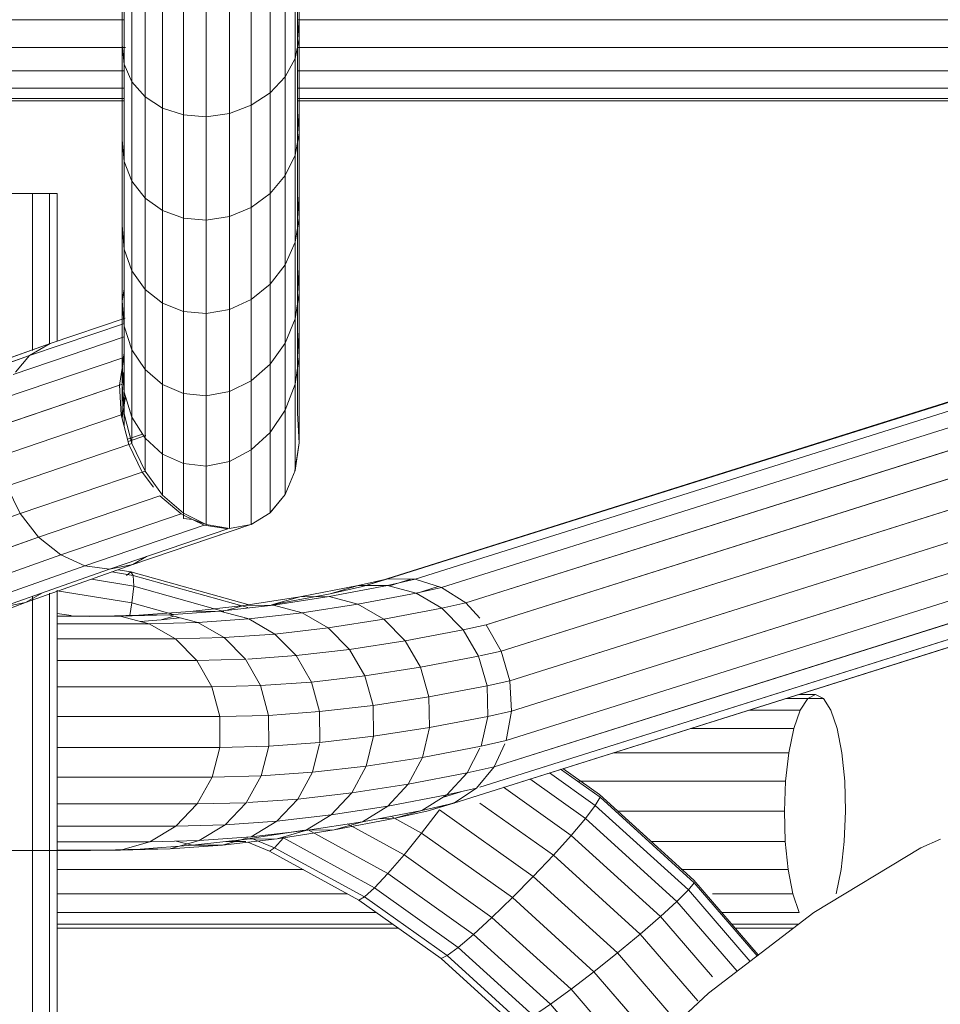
# Model space of a CAD drawing. Header units: millimetres. Extents: x -5903 to 5148, y -923 to 11622.
# Tile 19 of 37: x 3472 to 3569, y 7263 to 7366. Entities that reach past the tile are written whole.
import ezdxf

# ---------------------------------------------------------------- set-up
doc = ezdxf.new("R2010")
doc.units = ezdxf.units.MM
doc.layers.add('G-XREF-____-OTLN', color=7, linetype='Continuous', lineweight=9, true_color=0x007f7f)
doc.layers.add('I-FURN-____-OTLN', color=7, linetype='Continuous', lineweight=9)

# ---------------------------------------------------------------- blocks, each defined once
blk = doc.blocks.new('Gym_Bicycle - BYCYCLE_dwg-951122-Level 1')
at = {"layer": 'G-XREF-____-OTLN'}
for p, q in [((585.43, 94.27), (585.43, 160.6)), ((585.43, 94.27), (585.43, 160.6)), ((586.22, 94.58), (586.22, 160.67)), ((586.22, 94.58), (586.22, 160.67)), ((588.03, 94.93), (588.03, 160.82)), ((588.03, 94.93), (588.03, 160.82)), ((517.1, 136.58), (527.95, 146.71)), ((527.95, 146.71), (517.1, 136.58)), ((526.84, 145.68), (533.68, 137.75)), ((524.89, 143.86), (531.52, 136.17)), ((524.89, 143.86), (531.52, 136.17)), ((529.12, 134.33), (522.68, 141.8)), ((526.64, 132.35), (520.37, 139.64)), ((526.64, 132.35), (520.37, 139.64)), ((536.73, 139.72), (544.52, 132.64)), ((537.4, 139.98), (545.15, 132.94)), ((533.68, 137.75), (535.46, 138.96)), ((535.46, 138.96), (543.35, 131.78)), ((531.52, 136.17), (533.68, 137.75)), ((533.68, 137.75), (541.75, 130.41)), ((506.04, 128.11), (517.1, 136.58)), ((517.1, 136.58), (506.04, 128.11)), ((524.26, 130.38), (518.23, 137.38)), ((529.12, 134.33), (531.52, 136.17)), ((531.52, 136.17), (539.81, 128.63)), ((531.52, 136.17), (539.81, 128.63)), ((522.14, 128.54), (516.69, 134.85)), ((516.69, 134.85), (522.14, 128.54)), ((520.41, 126.96), (514.1, 134.28)), ((526.64, 132.35), (529.12, 134.33)), ((526.64, 132.35), (529.12, 134.33)), ((529.12, 134.33), (537.67, 126.55)), ((529.12, 134.33), (537.67, 126.55)), ((511.87, 132.57), (518.63, 124.72)), ((518.63, 124.72), (511.87, 132.57)), ((518.6, 124.98), (511.98, 132.66)), ((519.2, 125.74), (512.74, 133.24)), ((512.74, 133.24), (519.2, 125.74)), ((526.64, 132.35), (524.26, 130.38)), ((526.64, 132.35), (535.48, 124.32)), ((543.35, 131.78), (544.52, 132.64)), ((545.15, 132.94), (544.52, 132.64)), ((553.18, 126.47), (544.52, 132.64)), ((553.78, 126.8), (545.15, 132.94)), ((541.75, 130.41), (543.35, 131.78)), ((552.14, 125.53), (543.35, 131.78)), ((524.26, 130.38), (522.14, 128.54)), ((522.14, 128.54), (524.26, 130.38)), ((533.37, 122.1), (524.26, 130.38)), ((524.26, 130.38), (533.37, 122.1)), ((539.81, 128.63), (541.75, 130.41)), ((539.81, 128.63), (541.75, 130.41)), ((550.73, 124.02), (541.75, 130.41)), ((514.66, 129.33), (507.63, 129.33)), ((507.63, 129.33), (514.66, 129.33)), ((508.18, 129.75), (514.3, 129.75)), ((508.18, 129.75), (514.3, 129.75)), ((549.64, 129.75), (585.43, 129.75)), ((549.64, 129.75), (585.43, 129.75)), ((585.43, 129.33), (550.23, 129.33)), ((550.23, 129.33), (585.43, 129.33)), ((520.41, 126.96), (522.14, 128.54)), ((531.51, 120.02), (522.14, 128.54)), ((531.51, 120.02), (522.14, 128.54)), ((539.81, 128.63), (537.67, 126.55)), ((549.04, 122.06), (539.81, 128.63)), ((494.82, 121.32), (506.04, 128.11)), ((506.04, 128.11), (494.82, 121.32)), ((507.59, 128.1), (515.72, 128.1)), ((507.59, 128.1), (508.25, 126.15)), ((515.72, 128.1), (507.59, 128.1)), ((507.59, 128.1), (508.25, 126.15)), ((551.95, 128.1), (585.43, 128.1)), ((585.43, 128.1), (551.95, 128.1)), ((503.71, 126.15), (503.19, 123.61)), ((503.71, 126.15), (503.19, 123.61)), ((508.74, 123.61), (508.25, 126.15)), ((516.69, 126.15), (508.25, 126.15)), ((519.2, 125.74), (520.41, 126.96)), ((530, 118.24), (520.41, 126.96)), ((535.48, 124.32), (537.67, 126.55)), ((547.19, 119.78), (537.67, 126.55)), ((552.14, 125.53), (553.18, 126.47)), ((553.18, 126.47), (553.78, 126.8)), ((562.61, 121.31), (553.18, 126.47)), ((563.16, 121.66), (553.78, 126.8)), ((585.43, 126.15), (554.96, 126.15)), ((554.96, 126.15), (585.43, 126.15)), ((519.2, 125.74), (518.6, 124.98)), ((519.2, 125.74), (528.97, 116.87)), ((550.73, 124.02), (552.14, 125.53)), ((561.7, 120.29), (552.14, 125.53)), ((528.47, 116.01), (518.6, 124.98)), ((518.63, 124.72), (528.54, 115.71)), ((528.54, 115.71), (518.63, 124.72)), ((533.37, 122.1), (535.48, 124.32)), ((535.48, 124.32), (545.31, 117.33)), ((549.04, 122.06), (550.73, 124.02)), ((559.15, 119.41), (550.73, 124.02)), ((502.85, 120.66), (503.19, 123.61)), ((502.85, 120.66), (503.19, 123.61)), ((519.97, 123.61), (508.74, 123.61)), ((509.04, 120.66), (508.74, 123.61)), ((509.04, 120.66), (508.74, 123.61)), ((508.74, 123.61), (519.97, 123.61)), ((585.43, 123.61), (559.59, 123.61)), ((559.59, 123.61), (585.43, 123.61)), ((533.37, 122.1), (531.51, 120.02)), ((533.37, 122.1), (541.07, 116.62)), ((549.04, 122.06), (547.19, 119.78)), ((554.96, 118.82), (549.04, 122.06)), ((492.77, 120.4), (494.82, 121.32)), ((492.77, 120.4), (494.82, 121.32)), ((562.61, 121.31), (561.7, 120.29)), ((562.36, 120.37), (568.09, 121.03)), ((563.16, 121.66), (562.61, 121.31)), ((565.02, 120.33), (562.61, 121.31)), ((565.44, 120.73), (563.16, 121.66)), ((568.09, 121.03), (565.44, 120.26)), ((565.48, 120.4), (571.23, 121.06)), ((573.57, 121.42), (568.09, 121.03)), ((571.23, 121.06), (568.09, 121.03)), ((570.53, 120.55), (573.57, 121.42)), ((576.72, 121.46), (571.23, 121.06)), ((571.23, 121.06), (572.93, 120.61)), ((573.57, 121.42), (578.77, 121.56)), ((576.72, 121.46), (573.57, 121.42)), ((575.71, 120.68), (578.77, 121.56)), ((576.72, 121.46), (581.93, 121.59)), ((581.93, 121.59), (578.77, 121.56)), ((578.77, 121.56), (585.43, 121.56)), ((581.93, 121.59), (608.87, 121.59)), ((502.85, 120.66), (502.72, 117.48)), ((502.72, 117.48), (502.85, 120.66)), ((509.04, 120.66), (523.1, 120.66)), ((509.04, 120.66), (509.13, 117.48)), ((530, 118.24), (531.51, 120.02)), ((530, 118.24), (531.51, 120.02)), ((531.51, 120.02), (538.61, 114.97)), ((531.51, 120.02), (538.61, 114.97)), ((562.36, 120.37), (556.37, 119.44)), ((562.36, 120.37), (559.36, 119.5)), ((559.36, 119.5), (565.07, 120.16)), ((559.47, 119.47), (565.44, 120.39)), ((565.44, 120.39), (559.47, 119.47)), ((565.44, 120.4), (562.36, 120.37)), ((565.07, 120.16), (562.37, 118.51)), ((570.53, 120.55), (565.07, 120.16)), ((565.62, 120.66), (567.71, 120.66)), ((565.62, 120.66), (567.71, 120.66)), ((567.81, 118.9), (570.53, 120.55)), ((575.71, 120.68), (570.53, 120.55)), ((572.98, 119.04), (575.71, 120.68)), ((575.71, 120.68), (585.43, 120.68)), ((547.19, 119.78), (545.31, 117.33)), ((550.42, 118.01), (547.19, 119.78)), ((556.37, 119.44), (550.12, 118.25)), ((553.39, 118.58), (559.36, 119.5)), ((553.39, 118.58), (556.37, 119.44)), ((559.36, 119.47), (556.37, 119.44)), ((559.36, 119.5), (556.68, 117.86)), ((567.81, 118.9), (562.37, 118.51)), ((562.37, 118.51), (567.81, 118.9)), ((565.59, 116.59), (567.81, 118.9)), ((567.81, 118.9), (565.59, 116.59)), ((572.98, 119.04), (567.81, 118.9)), ((572.98, 119.04), (567.81, 118.9)), ((570.74, 116.72), (572.98, 119.04)), ((572.98, 119.04), (585.43, 119.04)), ((585.43, 119.04), (572.98, 119.04)), ((530, 118.24), (528.97, 116.87)), ((530, 118.24), (528.97, 116.87)), ((530, 118.24), (535.84, 114.08)), ((530, 118.24), (535.84, 114.08)), ((550.12, 118.25), (546.51, 117.44)), ((553.39, 118.58), (547.17, 117.39)), ((547.17, 117.39), (550.12, 118.25)), ((551.76, 118.27), (550.12, 118.25)), ((553.39, 118.58), (550.74, 116.94)), ((550.74, 116.94), (556.68, 117.86)), ((556.68, 117.86), (554.51, 115.55)), ((556.68, 117.86), (562.37, 118.51)), ((556.68, 117.86), (562.37, 118.51)), ((560.18, 116.2), (562.37, 118.51)), ((502.72, 117.48), (502.81, 114.31)), ((509.01, 114.31), (509.13, 117.48)), ((509.13, 117.48), (509.01, 114.31)), ((509.13, 117.48), (526.59, 117.48)), ((526.59, 117.48), (509.13, 117.48)), ((528.97, 116.87), (528.47, 116.01)), ((528.97, 116.87), (533.79, 113.44)), ((546.51, 117.44), (543.82, 116.64)), ((543.82, 116.6), (546.51, 117.44)), ((547.17, 117.39), (543.82, 116.64)), ((544.54, 115.76), (547.17, 117.39)), ((544.54, 115.76), (550.74, 116.94)), ((550.74, 116.94), (548.59, 114.64)), ((543.82, 116.64), (422.3, 78.32)), ((528.47, 116.01), (532.61, 113.06)), ((532.61, 113.06), (528.47, 116.01)), ((541.45, 115.07), (543.82, 116.64)), ((544.54, 115.76), (541.45, 115.07)), ((544.54, 115.76), (541.45, 115.07)), ((544.54, 115.76), (542.42, 113.46)), ((542.97, 115.41), (545.01, 116.05)), ((542.97, 115.41), (545.01, 116.05)), ((554.51, 115.55), (560.18, 116.2)), ((560.18, 116.2), (558.64, 113.39)), ((560.18, 116.2), (558.64, 113.39)), ((565.44, 116.58), (560.18, 116.2)), ((565.44, 116.58), (560.18, 116.2)), ((564.03, 113.78), (565.59, 116.59)), ((565.59, 116.59), (570.74, 116.72)), ((569.17, 113.91), (570.74, 116.72)), ((585.43, 116.72), (570.74, 116.72)), ((570.74, 116.72), (585.43, 116.72)), ((541.07, 114.95), (420.39, 76.88)), ((532.37, 112.99), (528.54, 115.71)), ((532.37, 112.99), (528.54, 115.71)), ((541.45, 115.07), (539.58, 112.83)), ((548.59, 114.64), (554.51, 115.55)), ((554.51, 115.55), (553, 112.74)), ((503.11, 111.35), (502.81, 114.31)), ((509.01, 114.31), (508.67, 111.35)), ((509.01, 114.31), (530.71, 114.31)), ((542.42, 113.46), (548.59, 114.64)), ((548.59, 114.64), (547.1, 111.83)), ((547.1, 111.83), (548.59, 114.64)), ((564.03, 113.78), (558.64, 113.39)), ((563.23, 110.65), (564.03, 113.78)), ((564.03, 113.78), (569.17, 113.91)), ((568.36, 110.78), (569.17, 113.91)), ((585.43, 113.91), (569.17, 113.91)), ((569.17, 113.91), (585.43, 113.91)), ((418.92, 74.77), (539.58, 112.83)), ((538.48, 110.42), (539.58, 112.83)), ((542.42, 113.46), (539.58, 112.83)), ((542.42, 113.46), (541.07, 110.86)), ((547.1, 111.83), (553, 112.74)), ((553, 112.74), (547.1, 111.83)), ((552.24, 109.61), (553, 112.74)), ((553, 112.74), (558.64, 113.39)), ((557.91, 110.42), (558.64, 113.39)), ((558.64, 113.39), (557.91, 110.42)), ((540.96, 110.66), (547.1, 111.83)), ((546.37, 108.7), (547.1, 111.83)), ((503.61, 108.81), (503.11, 111.35)), ((508.67, 111.35), (508.14, 108.81)), ((527.04, 111.35), (508.67, 111.35)), ((508.67, 111.35), (527.04, 111.35)), ((540.96, 110.66), (538.32, 110.07)), ((540.24, 107.54), (540.96, 110.66)), ((563.23, 110.65), (557.86, 110.26)), ((563.23, 110.65), (568.36, 110.78)), ((563.23, 110.65), (563.25, 107.42)), ((563.25, 107.42), (563.23, 110.65)), ((584.94, 110.78), (568.36, 110.78)), ((568.36, 110.78), (584.89, 110.78)), ((568.37, 107.54), (568.36, 110.78)), ((418.01, 72.12), (538.32, 110.07)), ((418.01, 72.12), (538.32, 110.07)), ((537.76, 106.98), (538.32, 110.07)), ((546.37, 108.7), (552.24, 109.61)), ((552.24, 109.61), (557.86, 110.26)), ((552.29, 106.38), (552.24, 109.61)), ((557.9, 107.03), (557.86, 110.26)), ((503.61, 108.81), (504.26, 106.86)), ((503.61, 108.81), (504.26, 106.86)), ((507.47, 106.86), (508.14, 108.81)), ((518.98, 108.81), (508.14, 108.81)), ((508.14, 108.81), (518.98, 108.81)), ((540.24, 107.54), (546.37, 108.7)), ((546.43, 105.48), (546.37, 108.7)), ((546.43, 105.48), (546.37, 108.7)), ((540.24, 107.54), (537.76, 106.98)), ((540.33, 104.31), (540.24, 107.54)), ((568.37, 107.54), (563.25, 107.42)), ((584.89, 107.54), (568.37, 107.54)), ((568.37, 107.54), (584.94, 107.54)), ((569.19, 104.43), (568.37, 107.54)), ((568.37, 107.54), (569.19, 104.43)), ((417.71, 69.12), (537.76, 106.98)), ((504.26, 106.86), (505.03, 105.64)), ((506.69, 105.64), (507.47, 106.86)), ((507.47, 106.86), (506.69, 105.64)), ((512.81, 106.86), (507.47, 106.86)), ((537.94, 103.78), (537.76, 106.98)), ((552.29, 106.38), (557.9, 107.03)), ((557.9, 107.03), (552.29, 106.38)), ((563.25, 107.42), (557.9, 107.03)), ((558.74, 103.92), (557.9, 107.03)), ((564.09, 104.3), (563.25, 107.42)), ((505.03, 105.64), (505.86, 105.22)), ((506.69, 105.64), (505.03, 105.64)), ((505.86, 105.22), (506.69, 105.64)), ((508.92, 105.64), (506.69, 105.64)), ((506.69, 105.64), (508.92, 105.64)), ((540.33, 104.31), (546.43, 105.48)), ((546.43, 105.48), (552.29, 106.38)), ((547.3, 102.37), (546.43, 105.48)), ((552.29, 106.38), (553.15, 103.27)), ((505.86, 105.22), (507.6, 105.22)), ((507.6, 105.22), (505.86, 105.22)), ((569.19, 104.43), (564.09, 104.3)), ((585.43, 104.43), (569.19, 104.43)), ((569.19, 104.43), (585.43, 104.43)), ((570.78, 101.65), (569.19, 104.43)), ((569.19, 104.43), (585.43, 104.43)), ((537.94, 103.78), (418.05, 65.97)), ((540.33, 104.31), (537.94, 103.78)), ((537.94, 103.78), (538.85, 100.68)), ((540.33, 104.31), (541.21, 101.21)), ((553.15, 103.27), (558.74, 103.92)), ((564.09, 104.3), (558.74, 103.92)), ((558.74, 103.92), (560.34, 101.14)), ((564.09, 104.3), (565.68, 101.52)), ((565.68, 101.52), (564.09, 104.3)), ((547.3, 102.37), (541.21, 101.21)), ((547.3, 102.37), (553.15, 103.27)), ((548.91, 99.59), (547.3, 102.37)), ((554.75, 100.49), (553.15, 103.27)), ((565.44, 101.51), (560.34, 101.14)), ((570.78, 101.65), (565.68, 101.52)), ((565.68, 101.52), (567.92, 99.26)), ((565.68, 101.52), (567.92, 99.26)), ((585.43, 101.65), (570.78, 101.65)), ((570.78, 101.65), (573.02, 99.39)), ((538.85, 100.68), (419, 62.88)), ((541.07, 101.18), (538.85, 100.68)), ((538.85, 100.68), (540.43, 97.9)), ((542.82, 98.43), (541.21, 101.21)), ((548.91, 99.59), (554.75, 100.49)), ((554.75, 100.49), (560.34, 101.14)), ((554.75, 100.49), (556.99, 98.23)), ((562.58, 98.88), (560.34, 101.14)), ((542.82, 98.43), (548.91, 99.59)), ((548.91, 99.59), (542.82, 98.43)), ((551.15, 97.33), (548.91, 99.59)), ((567.92, 99.26), (562.58, 98.88)), ((573.02, 99.39), (567.92, 99.26)), ((567.92, 99.26), (570.66, 97.68)), ((567.92, 99.26), (570.66, 97.68)), ((575.77, 97.81), (573.02, 99.39)), ((573.02, 99.39), (585.43, 99.39)), ((588.75, 95.57), (598.9, 99.34)), ((542.82, 98.43), (540.43, 97.9)), ((545.06, 96.17), (542.82, 98.43)), ((551.15, 97.33), (556.99, 98.23)), ((556.99, 98.23), (562.58, 98.88)), ((559.72, 96.65), (556.99, 98.23)), ((562.58, 98.88), (565.31, 97.29)), ((420.5, 60.07), (540.43, 97.9)), ((541.07, 97.21), (542.56, 95.61)), ((545.06, 96.17), (551.15, 97.33)), ((553.87, 95.74), (551.15, 97.33)), ((559.72, 96.65), (565.31, 97.29)), ((559.72, 96.65), (565.31, 97.29)), ((570.66, 97.68), (565.31, 97.29)), ((570.66, 97.68), (565.31, 97.29)), ((565.44, 97.26), (568.35, 96.49)), ((575.77, 97.81), (570.66, 97.68)), ((573.71, 96.88), (570.66, 97.68)), ((572.59, 97.17), (574.51, 97.39)), ((574.51, 97.39), (572.59, 97.17)), ((573.19, 97.01), (574.51, 97.39)), ((573.19, 97.01), (574.51, 97.39)), ((576.73, 97.56), (574.51, 97.39)), ((576.73, 97.56), (574.51, 97.39)), ((575.77, 97.81), (578.83, 97.01)), ((575.77, 97.81), (585.43, 97.81)), ((585.43, 97.81), (575.77, 97.81)), ((545.06, 96.17), (542.56, 95.61)), ((545.06, 96.17), (547.77, 94.58)), ((553.87, 95.74), (559.72, 96.65)), ((562.74, 95.84), (559.72, 96.65)), ((562.74, 95.84), (568.35, 96.49)), ((565.86, 95.88), (571.49, 96.52)), ((567.73, 96.42), (565.86, 95.88)), ((577.4, 93.84), (567.94, 96.5)), ((577.4, 93.84), (567.94, 96.5)), ((573.71, 96.88), (568.35, 96.49)), ((571.49, 96.52), (568.35, 96.49)), ((576.86, 96.91), (571.49, 96.52)), ((577.59, 95.61), (573.22, 96.84)), ((577.59, 95.61), (573.22, 96.84)), ((578.83, 97.01), (573.71, 96.88)), ((576.86, 96.91), (573.71, 96.88)), ((581.99, 97.04), (576.86, 96.91)), ((576.98, 96.95), (576.86, 96.91)), ((577.59, 95.61), (577.82, 96.95)), ((577.59, 95.61), (577.82, 96.95)), ((581.99, 97.04), (578.83, 97.01)), ((585.43, 97.01), (578.83, 97.01)), ((585.43, 96.71), (583.96, 96.95)), ((585.43, 96.71), (583.96, 96.95)), ((542.56, 95.61), (422.44, 57.73)), ((542.56, 95.61), (545.1, 93.99)), ((553.87, 95.74), (547.77, 94.58)), ((553.87, 95.74), (556.88, 94.94)), ((556.8, 94.66), (562.95, 95.83)), ((562.95, 95.83), (556.8, 94.66)), ((556.88, 94.94), (562.74, 95.84)), ((559.98, 94.97), (565.86, 95.88)), ((562.95, 95.83), (559.98, 94.97)), ((562.74, 95.84), (565.86, 95.88)), ((577.44, 92.73), (565.44, 96.1)), ((577.69, 92.35), (565.44, 95.79)), ((577.59, 95.61), (577.4, 93.84)), ((577.4, 93.84), (577.59, 95.61)), ((588.75, 95.57), (577.5, 91.59)), ((585.43, 94.34), (577.59, 95.61)), ((585.43, 94.34), (577.59, 95.61)), ((591.34, 96.1), (579.95, 92.07)), ((591.34, 96.1), (579.95, 92.07)), ((594.06, 95.8), (582.53, 91.72)), ((582.53, 91.72), (594.06, 95.8)), ((586.96, 94.55), (588.75, 95.57)), ((588.75, 95.57), (591.34, 96.1)), ((547.77, 94.58), (545.1, 93.99)), ((547.77, 94.61), (545.46, 93.88)), ((547.77, 94.61), (545.46, 93.88)), ((547.77, 94.58), (550.77, 93.77)), ((556.88, 94.94), (550.77, 93.77)), ((556.8, 94.66), (553.41, 93.9)), ((553.85, 93.8), (559.98, 94.97)), ((556.8, 94.66), (553.85, 93.8)), ((556.88, 94.94), (559.98, 94.97)), ((596.72, 94.7), (585.06, 90.57)), ((596.72, 94.7), (585.06, 90.57)), ((545.1, 93.99), (424.7, 56.01)), ((545.1, 93.99), (424.7, 56.01)), ((427.11, 55.04), (547.88, 93.13)), ((547.88, 93.13), (427.11, 55.04)), ((550.72, 93.1), (429.52, 54.88)), ((553.41, 93.9), (431.76, 55.54)), ((547.88, 93.13), (545.1, 93.99)), ((550.77, 93.77), (547.88, 93.13)), ((550.72, 93.1), (547.88, 93.13)), ((550.55, 93.83), (548.31, 93.13)), ((550.55, 93.83), (548.31, 93.13)), ((550.72, 93.1), (553.41, 93.9)), ((553.85, 93.8), (550.72, 93.1)), ((550.77, 93.77), (553.85, 93.8)), ((581.82, 93.12), (577.4, 93.84)), ((577.44, 92.73), (577.4, 93.84)), ((581.82, 93.12), (577.4, 93.84)), ((579.95, 92.07), (567.53, 87.84)), ((567.53, 87.84), (579.95, 92.07)), ((579.68, 92.36), (577.44, 92.73)), ((577.69, 92.35), (577.44, 92.73)), ((577.5, 91.59), (579.95, 92.07)), ((578.15, 92.73), (577.69, 92.35)), ((579.02, 92.13), (577.69, 92.35)), ((579.95, 92.07), (582.53, 91.72)), ((579.95, 92.07), (582.53, 91.72)), ((599.14, 92.87), (587.37, 88.7)), ((577.5, 91.59), (565.2, 87.41)), ((582.53, 91.72), (569.99, 87.46)), ((576.06, 90.74), (577.5, 91.59)), ((576.06, 90.74), (577.5, 91.59)), ((582.53, 91.72), (585.06, 90.57)), ((585.06, 90.57), (572.41, 86.27)), ((585.06, 90.57), (587.37, 88.7)), ((601.14, 90.44), (589.3, 86.24)), ((587.37, 88.7), (574.64, 84.38)), ((587.37, 88.7), (589.3, 86.24)), ((589.3, 86.24), (587.37, 88.7)), ((563.08, 86.16), (565.07, 87.37)), ((567.36, 87.79), (565.07, 87.37)), ((565.07, 87.37), (565.2, 87.41)), ((565.07, 79.56), (565.07, 87.37)), ((565.07, 79.56), (565.07, 87.37)), ((569.78, 87.39), (567.36, 87.79)), ((567.36, 80.76), (567.36, 87.79)), ((567.53, 87.84), (569.99, 87.46)), ((569.99, 87.46), (567.53, 87.84)), ((569.78, 87.39), (571.23, 86.85)), ((572.17, 86.19), (569.78, 87.39)), ((569.78, 81.25), (569.78, 87.39)), ((571.23, 86.85), (569.99, 87.46)), ((572.17, 86.74), (571.23, 86.85)), ((572.17, 86.39), (571.23, 86.85)), ((563.08, 86.16), (561.51, 84.23)), ((563.08, 77.72), (563.08, 86.16)), ((563.08, 86.16), (563.08, 77.72)), ((572.17, 86.74), (572.17, 86.39)), ((572.17, 86.19), (572.17, 86.39)), ((572.17, 86.19), (572.17, 86.39)), ((572.17, 86.39), (572.41, 86.27)), ((572.17, 86.19), (574.36, 84.29)), ((572.17, 86.19), (572.17, 80.99)), ((572.17, 86.19), (572.17, 80.99)), ((572.41, 86.27), (574.64, 84.38)), ((589.3, 86.24), (576.51, 81.9)), ((590.72, 83.36), (589.3, 86.24)), ((561.51, 84.23), (560.47, 81.73)), ((561.51, 75.37), (561.51, 84.23)), ((576.21, 81.8), (574.36, 84.29)), ((576.21, 81.8), (574.36, 84.29)), ((574.36, 79.99), (574.36, 84.29)), ((574.36, 84.29), (574.36, 79.99)), ((575.32, 83.47), (576.51, 81.9)), ((590.72, 83.36), (577.9, 79)), ((560.47, 81.73), (560.03, 78.82)), ((560.47, 72.67), (560.47, 81.73)), ((560.47, 72.67), (560.47, 81.73)), ((576.21, 81.8), (576.51, 81.9)), ((577.59, 78.89), (576.21, 81.8)), ((577.59, 78.89), (576.21, 81.8)), ((576.21, 78.33), (576.21, 81.8)), ((576.21, 78.33), (576.21, 81.8)), ((577.9, 79), (576.51, 81.9)), ((567.36, 80.76), (565.07, 79.56)), ((569.78, 81.25), (567.36, 80.76)), ((569.78, 81.25), (567.36, 80.76)), ((567.36, 73.43), (567.36, 80.76)), ((569.78, 81.25), (572.17, 80.99)), ((569.78, 81.25), (569.78, 73.88)), ((572.17, 80.99), (574.36, 79.99)), ((572.17, 80.99), (572.17, 73.64)), ((572.17, 80.99), (574.36, 79.99)), ((576.21, 78.33), (574.36, 79.99)), ((574.36, 79.99), (574.36, 72.7)), ((574.36, 79.99), (574.36, 72.7)), ((591.54, 80.24), (578.72, 75.88)), ((560.03, 69.8), (560.03, 78.82)), ((560.23, 75.7), (560.03, 78.82)), ((565.07, 79.56), (563.08, 77.72)), ((563.08, 77.72), (565.07, 79.56)), ((565.07, 72.29), (565.07, 79.56)), ((576.12, 78.05), (577.98, 78.68)), ((577.59, 78.89), (577.9, 79)), ((578.41, 75.78), (577.59, 78.89)), ((578.41, 75.78), (577.59, 78.89)), ((577.59, 76.12), (577.59, 78.89)), ((578.72, 75.88), (577.9, 79)), ((561.51, 75.37), (563.08, 77.72)), ((561.51, 75.37), (563.08, 77.72)), ((563.08, 70.56), (563.08, 77.72)), ((563.08, 77.72), (563.08, 70.56)), ((577.59, 76.12), (576.21, 78.33)), ((576.21, 78.33), (576.21, 71.13)), ((576.21, 71.13), (576.21, 78.33)), ((578.05, 78.44), (576.49, 77.89)), ((576.49, 77.89), (578.05, 78.44)), ((578.41, 75.78), (578.41, 77.06)), ((578.41, 77.06), (578.41, 75.78)), ((591.7, 77.11), (578.9, 72.76)), ((560.23, 66.97), (560.23, 75.7)), ((560.23, 66.97), (560.23, 75.7)), ((577.59, 76.12), (578.41, 73.5)), ((577.59, 76.12), (577.59, 69.05)), ((577.59, 76.12), (577.59, 69.05)), ((578.27, 73.94), (578.6, 76.18)), ((578.41, 75.78), (578.72, 75.88)), ((578.41, 75.78), (578.6, 72.66)), ((578.41, 75.78), (578.6, 72.66)), ((578.41, 75.78), (578.41, 73.5)), ((578.6, 72.66), (578.6, 76.18)), ((578.72, 75.88), (578.9, 72.76)), ((560.47, 72.67), (561.51, 75.37)), ((561.51, 68.34), (561.51, 75.37)), ((565.07, 72.29), (567.36, 73.43)), ((565.07, 72.29), (567.36, 73.43)), ((569.78, 73.88), (567.36, 73.43)), ((567.36, 64.83), (567.36, 73.43)), ((567.36, 73.43), (567.36, 64.83)), ((569.78, 65.25), (569.78, 73.88)), ((569.78, 73.88), (572.17, 73.64)), ((572.17, 65.02), (572.17, 73.64)), ((572.17, 73.64), (574.36, 72.7)), ((578.41, 73.5), (578.6, 70.67)), ((578.41, 73.5), (578.41, 66.58)), ((591.18, 74.17), (578.45, 69.84)), ((599.86, 73.75), (588.32, 69.66)), ((560.47, 72.67), (560.03, 69.8)), ((560.47, 65.8), (560.47, 72.67)), ((560.47, 65.8), (560.47, 72.67)), ((574.36, 64.15), (574.36, 72.7)), ((574.36, 72.7), (576.21, 71.13)), ((574.36, 72.7), (576.21, 71.13)), ((574.36, 64.15), (574.36, 72.7)), ((578.41, 71.34), (578.6, 72.66)), ((578.41, 71.34), (578.6, 72.66)), ((578.9, 72.76), (578.45, 69.84)), ((578.6, 72.66), (578.9, 72.76)), ((578.6, 70.67), (578.6, 72.66)), ((586.16, 68.4), (597.57, 72.43)), ((563.08, 70.56), (565.07, 72.29)), ((563.08, 70.56), (565.07, 72.29)), ((565.07, 63.78), (565.07, 72.29)), ((565.07, 72.29), (565.07, 63.78)), ((590.03, 71.63), (578.41, 67.68)), ((590.03, 71.63), (578.41, 67.68)), ((588.32, 69.66), (589.81, 71.38)), ((588.32, 69.66), (589.81, 71.38)), ((561.51, 68.34), (563.08, 70.56)), ((563.08, 62.17), (563.08, 70.56)), ((563.08, 62.17), (563.08, 70.56)), ((576.21, 62.7), (576.21, 71.13)), ((576.21, 71.13), (577.59, 69.05)), ((576.21, 71.13), (576.21, 62.7)), ((578.41, 69.37), (578.6, 70.67)), ((578.6, 70.67), (578.6, 63.91)), ((560.03, 63.1), (560.03, 69.8)), ((560.03, 69.8), (560.23, 66.97)), ((588.32, 69.66), (578.36, 66.28)), ((588.32, 69.66), (586.16, 68.4)), ((560.47, 65.8), (561.51, 68.34)), ((561.51, 60.11), (561.51, 68.34)), ((561.51, 60.11), (561.51, 68.34)), ((577.59, 60.76), (577.59, 69.05)), ((578.41, 66.58), (577.59, 69.05)), ((586.16, 68.4), (578.29, 65.72)), ((586.16, 68.4), (578.29, 65.72)), ((586.22, 52.63), (586.22, 68.43)), ((586.22, 52.63), (586.22, 68.43)), ((588.03, 52.63), (588.03, 69.13)), ((588.03, 52.63), (588.03, 69.13)), ((585.43, 52.63), (585.43, 68.15)), ((585.43, 52.63), (585.43, 68.15)), ((560.23, 60.43), (560.23, 66.97)), ((578.41, 58.48), (578.41, 66.58)), ((578.6, 63.91), (578.41, 66.58)), ((560.47, 65.8), (560.03, 63.1)), ((560.47, 57.75), (560.47, 65.8)), ((567.36, 64.83), (569.78, 65.25)), ((567.36, 64.83), (569.78, 65.25)), ((569.78, 55.45), (569.78, 65.25)), ((569.78, 65.25), (572.17, 65.02)), ((569.78, 65.25), (569.78, 55.45)), ((569.78, 65.25), (572.17, 65.02)), ((567.36, 64.83), (565.07, 63.78)), ((567.36, 55.06), (567.36, 64.83)), ((567.36, 55.06), (567.36, 64.83)), ((572.17, 55.24), (572.17, 65.02)), ((574.36, 64.15), (572.17, 65.02)), ((572.17, 65.02), (574.36, 64.15)), ((574.36, 54.44), (574.36, 64.15)), ((576.21, 62.7), (574.36, 64.15)), ((576.21, 62.7), (574.36, 64.15)), ((574.36, 64.15), (574.36, 54.44)), ((560.03, 55.24), (560.03, 63.1)), ((560.23, 60.43), (560.03, 63.1)), ((565.07, 63.78), (563.08, 62.17)), ((565.07, 63.78), (563.08, 62.17)), ((565.07, 54.1), (565.07, 63.78)), ((578.41, 62.69), (578.6, 63.91)), ((578.41, 62.69), (578.6, 63.91)), ((578.6, 56), (578.6, 63.91)), ((561.51, 60.11), (563.08, 62.17)), ((563.08, 62.17), (561.51, 60.11)), ((563.08, 52.63), (563.08, 62.17)), ((563.08, 52.63), (563.08, 62.17)), ((576.21, 53.12), (576.21, 62.7)), ((576.21, 62.7), (577.59, 60.76)), ((560.23, 52.76), (560.23, 60.43)), ((560.47, 57.75), (561.51, 60.11)), ((561.51, 50.76), (561.51, 60.11)), ((577.59, 51.35), (577.59, 60.76)), ((578.41, 58.48), (577.59, 60.76)), ((577.59, 51.35), (577.59, 60.76)), ((578.41, 49.27), (578.41, 58.48)), ((578.6, 56), (578.41, 58.48)), ((560.47, 57.75), (560.03, 55.24)), ((560.47, 48.6), (560.47, 57.75)), ((560.47, 57.75), (560.47, 48.6)), ((578.6, 47), (578.6, 56)), ((578.6, 56), (578.6, 47)), ((560.03, 46.32), (560.03, 55.24)), ((560.23, 52.76), (560.03, 55.24)), ((567.36, 55.06), (565.07, 54.1)), ((565.07, 54.1), (567.36, 55.06)), ((569.78, 55.45), (567.36, 55.06)), ((567.36, 44.23), (567.36, 55.06)), ((569.78, 44.58), (569.78, 55.45)), ((572.17, 55.24), (569.78, 55.45)), ((572.17, 44.39), (572.17, 55.24)), ((574.36, 54.44), (572.17, 55.24)), ((563.08, 52.63), (565.07, 54.1)), ((563.08, 52.63), (565.07, 54.1)), ((565.07, 43.37), (565.07, 54.1)), ((574.36, 43.68), (574.36, 54.44)), ((574.36, 54.44), (576.21, 53.12)), ((576.21, 53.12), (574.36, 54.44)), ((560.23, 44.05), (560.23, 52.76)), ((576.21, 42.49), (576.21, 53.12)), ((576.21, 53.12), (577.59, 51.35)), ((576.21, 53.12), (576.21, 42.49)), ((561.51, 50.76), (563.08, 52.63)), ((561.51, 50.76), (563.08, 52.63)), ((563.08, 42.06), (563.08, 52.63)), ((563.08, 42.06), (563.08, 52.63)), ((585.72, 52.63), (585.43, 52.63)), ((585.43, 52.63), (586.22, 52.63)), ((586.22, 52.63), (588.03, 52.63)), ((588.03, 52.63), (590.75, 52.63)), ((561.51, 50.76), (560.47, 48.6)), ((560.47, 48.6), (561.51, 50.76)), ((561.51, 40.38), (561.51, 50.76)), ((561.51, 40.38), (561.51, 50.76)), ((577.59, 40.92), (577.59, 51.35)), ((578.41, 49.27), (577.59, 51.35)), ((560.03, 46.32), (560.47, 48.6)), ((560.47, 38.46), (560.47, 48.6)), ((560.47, 38.46), (560.47, 48.6)), ((578.41, 39.05), (578.41, 49.27)), ((578.6, 47), (578.41, 49.27)), ((578.6, 37.03), (578.6, 47)), ((560.03, 36.42), (560.03, 46.32)), ((560.23, 44.05), (560.03, 46.32)), ((569.78, 44.58), (567.36, 44.23)), ((572.17, 44.39), (569.78, 44.58)), ((569.78, 32.74), (569.78, 44.58)), ((572.17, 44.39), (569.78, 44.58)), ((569.78, 44.58), (569.78, 32.74)), ((560.23, 34.39), (560.23, 44.05)), ((560.23, 44.05), (560.23, 34.39)), ((565.07, 43.37), (567.36, 44.23)), ((567.36, 32.44), (567.36, 44.23)), ((574.36, 43.68), (572.17, 44.39)), ((572.17, 32.58), (572.17, 44.39)), ((574.36, 43.68), (574.36, 31.96)), ((574.36, 43.68), (576.21, 42.49)), ((576.21, 42.49), (574.36, 43.68)), ((560.23, 42.66), (390.92, 42.66)), ((560.23, 42.66), (390.92, 42.66)), ((560.23, 42.92), (391.76, 42.92)), ((560.23, 42.92), (391.76, 42.92)), ((563.08, 42.06), (565.07, 43.37)), ((565.07, 31.7), (565.07, 43.37)), ((576.21, 30.93), (576.21, 42.49)), ((576.21, 42.49), (577.59, 40.92)), ((842.36, 42.92), (578.41, 42.92)), ((842.36, 42.92), (578.41, 42.92)), ((842.32, 42.66), (578.41, 42.66)), ((560.23, 41.57), (387.33, 41.57)), ((387.33, 41.57), (560.23, 41.57)), ((563.08, 42.06), (561.51, 40.38)), ((561.51, 40.38), (563.08, 42.06)), ((563.08, 30.55), (563.08, 42.06)), ((842.29, 41.57), (578.41, 41.57)), ((561.51, 40.38), (560.47, 38.46)), ((560.47, 38.46), (561.51, 40.38)), ((561.51, 29.57), (561.51, 40.38)), ((561.51, 29.57), (561.51, 40.38)), ((577.59, 29.56), (577.59, 40.92)), ((577.59, 40.92), (578.41, 39.05)), ((578.41, 39.05), (577.59, 40.92)), ((560.23, 39.75), (381.69, 39.75)), ((560.23, 39.75), (381.69, 39.75)), ((842.27, 39.75), (578.41, 39.75)), ((560.47, 38.46), (560.03, 36.42)), ((560.47, 27.42), (560.47, 38.46)), ((560.47, 27.42), (560.47, 38.46)), ((578.41, 27.94), (578.41, 39.05)), ((578.6, 37.03), (578.41, 39.05)), ((560.23, 37.3), (373.93, 37.3)), ((373.93, 37.3), (560.23, 37.3)), ((842.28, 37.3), (578.26, 37.3)), ((560.03, 25.65), (560.03, 36.42)), ((560.23, 34.39), (560.03, 36.42)), ((578.6, 26.18), (578.6, 37.03)), ((578.6, 37.03), (578.6, 26.18)), ((560.23, 34.4), (364.74, 34.4)), ((560.23, 34.4), (364.74, 34.4)), ((560.23, 23.89), (560.23, 34.39)), ((842.29, 34.4), (578.41, 34.4))]:
    blk.add_line(p, q, dxfattribs=at)
at = {"layer": 'G-XREF-____-OTLN', "flags": 128}
for points in [[(492.77, 120.4), (494.82, 121.32), (506.04, 128.11), (517.1, 136.58), (527.95, 146.71), (537.9, 157.74)], [(526.84, 145.68), (533.68, 137.75), (531.52, 136.17)], [(531.52, 136.17), (529.12, 134.33), (522.68, 141.8)], [(541.75, 130.41), (543.35, 131.78), (544.52, 132.64), (536.73, 139.72)], [(563.16, 121.66), (553.78, 126.8), (545.15, 132.94), (537.4, 139.98)], [(535.46, 138.96), (543.35, 131.78), (552.14, 125.53), (561.7, 120.29), (562.61, 121.31), (563.16, 121.66), (565.44, 120.73)], [(565.02, 120.33), (562.61, 121.31), (553.18, 126.47), (552.14, 125.53), (550.73, 124.02), (541.75, 130.41), (533.68, 137.75)], [(518.23, 137.38), (524.26, 130.38), (526.64, 132.35)], [(522.14, 128.54), (520.41, 126.96), (514.1, 134.28)], [(528.97, 116.87), (519.2, 125.74), (518.6, 124.98), (511.98, 132.66)], [(533.37, 122.1), (535.48, 124.32), (526.64, 132.35)], [(553.78, 126.8), (553.18, 126.47), (544.52, 132.64), (545.15, 132.94)], [(537.67, 126.55), (539.81, 128.63), (549.04, 122.06), (550.73, 124.02), (559.15, 119.41)], [(508.74, 123.61), (508.25, 126.15), (516.69, 126.15)], [(519.2, 125.74), (520.41, 126.96), (530, 118.24)], [(547.19, 119.78), (537.67, 126.55), (535.48, 124.32), (545.31, 117.33)], [(533.79, 113.44), (528.97, 116.87), (528.47, 116.01), (518.6, 124.98)], [(541.07, 116.62), (533.37, 122.1), (531.51, 120.02)], [(554.96, 118.82), (549.04, 122.06), (547.19, 119.78)], [(559.36, 119.5), (562.36, 120.37), (568.09, 121.03), (571.23, 121.06), (576.72, 121.46), (581.93, 121.59)], [(576.72, 121.46), (573.57, 121.42), (568.09, 121.03), (565.44, 120.26)], [(565.48, 120.4), (571.23, 121.06), (572.93, 120.61)], [(570.53, 120.55), (573.57, 121.42), (578.77, 121.56), (581.93, 121.59)], [(575.71, 120.68), (578.77, 121.56), (585.43, 121.56)], [(422.3, 78.32), (543.82, 116.64), (547.17, 117.39), (550.12, 118.25), (556.37, 119.44), (562.36, 120.37), (565.44, 120.4)], [(509.13, 117.48), (509.04, 120.66), (523.1, 120.66)], [(565.07, 120.16), (559.36, 119.5), (556.68, 117.86)], [(562.37, 118.51), (565.07, 120.16), (570.53, 120.55)], [(567.81, 118.9), (570.53, 120.55), (575.71, 120.68)], [(585.43, 120.68), (575.71, 120.68), (572.98, 119.04)], [(559.36, 119.47), (556.37, 119.44), (553.39, 118.58), (547.17, 117.39), (544.54, 115.76)], [(545.31, 117.33), (547.19, 119.78), (550.42, 118.01)], [(550.74, 116.94), (553.39, 118.58), (559.36, 119.5)], [(572.98, 119.04), (570.74, 116.72), (565.59, 116.59), (564.03, 113.78)], [(551.76, 118.27), (550.12, 118.25), (546.51, 117.44), (543.82, 116.6)], [(548.59, 114.64), (554.51, 115.55), (556.68, 117.86), (550.74, 116.94)], [(553, 112.74), (554.51, 115.55), (560.18, 116.2), (562.37, 118.51)], [(550.74, 116.94), (548.59, 114.64), (542.42, 113.46), (539.58, 112.83), (418.92, 74.77), (418.01, 72.12)], [(503.61, 108.81), (503.11, 111.35), (502.81, 114.31), (502.72, 117.48)], [(541.07, 110.86), (542.42, 113.46), (544.54, 115.76), (550.74, 116.94)], [(585.43, 116.72), (570.74, 116.72), (569.17, 113.91)], [(541.07, 114.95), (420.39, 76.88), (422.3, 78.32), (410.77, 74.68)], [(530.71, 114.31), (509.01, 114.31), (508.67, 111.35)], [(564.03, 113.78), (558.64, 113.39), (553, 112.74)], [(569.17, 113.91), (568.36, 110.78), (563.23, 110.65), (557.86, 110.26), (557.9, 107.03)], [(563.23, 110.65), (564.03, 113.78), (569.17, 113.91), (585.43, 113.91)], [(557.86, 110.26), (552.24, 109.61), (553, 112.74)], [(538.32, 110.07), (540.96, 110.66), (547.1, 111.83), (546.37, 108.7), (552.24, 109.61), (552.29, 106.38), (546.43, 105.48)], [(406.41, 62.3), (407.35, 59.21), (419, 62.88), (418.05, 65.97), (417.71, 69.12), (537.76, 106.98), (540.24, 107.54), (540.96, 110.66)], [(508.67, 111.35), (508.14, 108.81), (507.47, 106.86), (512.81, 106.86)], [(585.43, 110.78), (568.36, 110.78), (568.37, 107.54)], [(546.37, 108.7), (540.24, 107.54), (540.33, 104.31)], [(552.29, 106.38), (553.15, 103.27), (558.74, 103.92), (557.9, 107.03), (563.25, 107.42), (568.37, 107.54), (585.43, 107.54)], [(504.26, 106.86), (505.03, 105.64), (506.69, 105.64)], [(560.34, 101.14), (558.74, 103.92), (564.09, 104.3), (563.25, 107.42)], [(506.69, 105.64), (505.86, 105.22), (505.03, 105.64)], [(547.3, 102.37), (546.43, 105.48), (540.33, 104.31), (541.21, 101.21)], [(564.09, 104.3), (569.19, 104.43), (570.78, 101.65), (573.02, 99.39), (585.43, 99.39)], [(540.33, 104.31), (537.94, 103.78), (418.05, 65.97), (406.41, 62.3)], [(601.62, 99.92), (610.74, 103.5), (607.89, 102.87), (598.9, 99.34), (588.75, 95.57), (591.34, 96.1)], [(542.82, 98.43), (541.21, 101.21), (547.3, 102.37), (553.15, 103.27)], [(553.15, 103.27), (554.75, 100.49), (548.91, 99.59), (547.3, 102.37)], [(556.99, 98.23), (554.75, 100.49), (560.34, 101.14), (565.44, 101.51)], [(585.43, 101.65), (570.78, 101.65), (565.68, 101.52)], [(541.07, 101.18), (538.85, 100.68), (419, 62.88)], [(556.99, 98.23), (562.58, 98.88), (560.34, 101.14)], [(559.72, 96.65), (556.99, 98.23), (551.15, 97.33), (548.91, 99.59)], [(565.31, 97.29), (562.58, 98.88), (567.92, 99.26), (573.02, 99.39), (575.77, 97.81), (570.66, 97.68), (573.71, 96.88)], [(420.5, 60.07), (540.43, 97.9), (542.82, 98.43), (545.06, 96.17), (551.15, 97.33), (553.87, 95.74), (547.77, 94.58), (550.77, 93.77), (556.88, 94.94), (553.87, 95.74), (559.72, 96.65)], [(565.44, 97.26), (568.35, 96.49), (562.74, 95.84), (556.88, 94.94)], [(575.77, 97.81), (578.83, 97.01), (585.43, 97.01)], [(545.06, 96.17), (542.56, 95.61), (422.44, 57.73), (420.5, 60.07)], [(545.1, 93.99), (547.77, 94.58), (545.06, 96.17)], [(556.88, 94.94), (559.98, 94.97), (565.86, 95.88), (567.73, 96.42)], [(559.72, 96.65), (562.74, 95.84), (565.86, 95.88), (571.49, 96.52), (568.35, 96.49), (573.71, 96.88), (578.83, 97.01)], [(578.24, 96.95), (576.86, 96.91), (571.49, 96.52)], [(573.71, 96.88), (576.86, 96.91), (576.98, 96.95)], [(587.37, 88.7), (599.14, 92.87), (609.76, 96.82)], [(562.95, 95.83), (559.98, 94.97), (553.85, 93.8), (550.72, 93.1)], [(565.44, 95.79), (577.69, 92.35), (577.44, 92.73), (565.44, 96.1)], [(577.5, 91.59), (588.75, 95.57), (586.96, 94.55)], [(550.72, 93.05), (553.41, 93.9), (556.8, 94.66), (553.85, 93.8), (550.77, 93.77), (547.88, 93.13), (545.1, 93.99)], [(429.52, 54.88), (550.72, 93.1), (547.88, 93.13)], [(579.68, 92.36), (577.44, 92.73), (577.4, 93.84)], [(579.95, 92.07), (577.5, 91.59), (565.44, 87.49)], [(579.02, 92.13), (577.69, 92.35), (578.15, 92.73)], [(585.06, 90.57), (582.53, 91.72), (569.99, 87.46)], [(574.64, 84.38), (587.37, 88.7), (585.06, 90.57), (572.41, 86.27)], [(601.14, 90.44), (589.3, 86.24), (590.72, 83.36), (577.9, 79), (576.51, 81.9), (589.3, 86.24)], [(567.36, 87.79), (565.07, 87.37), (565.44, 87.44)], [(567.36, 80.76), (567.36, 87.79), (569.78, 87.39), (569.78, 81.25)], [(563.01, 86.07), (561.51, 84.23), (560.47, 81.73), (560.03, 78.82), (560.23, 75.7)], [(572.17, 86.74), (572.17, 86.39), (572.41, 86.27), (574.64, 84.38)], [(561.2, 83.47), (561.51, 84.23), (561.51, 75.37)], [(578.9, 72.76), (578.72, 75.88), (591.54, 80.24), (603.43, 84.45), (603.55, 81.3), (591.7, 77.11), (591.54, 80.24)], [(576.21, 81.8), (576.51, 81.9), (575.32, 83.47)], [(560.47, 48.6), (560.03, 46.32), (560.03, 55.24), (560.23, 52.76), (560.23, 60.43), (560.03, 63.1), (560.03, 69.8), (560.03, 78.82), (560.49, 81.74)], [(567.36, 80.76), (565.07, 79.56), (565.07, 72.29)], [(569.78, 73.88), (567.36, 73.43), (567.36, 80.76)], [(572.17, 80.99), (569.78, 81.25), (569.78, 73.88)], [(574.36, 72.7), (572.17, 73.64), (572.17, 80.99)], [(574.36, 79.99), (576.21, 78.33), (577.59, 76.12), (578.41, 73.5), (578.41, 75.78), (578.72, 75.88), (577.9, 79)], [(577.9, 79), (577.59, 78.89), (577.59, 76.12)], [(578.6, 63.91), (578.6, 70.67), (578.6, 72.66), (578.9, 72.76), (591.7, 77.11)], [(578.6, 72.66), (578.6, 76.18), (578.27, 73.94)], [(563.08, 70.56), (561.51, 68.34), (561.51, 75.37), (560.47, 72.67)], [(572.17, 65.02), (572.17, 73.64), (569.78, 73.88), (569.78, 65.25)], [(578.41, 69.37), (578.6, 70.67), (578.41, 73.5), (578.41, 66.58), (578.41, 58.48), (577.59, 60.76), (577.59, 69.05), (576.21, 71.13)], [(578.36, 66.28), (588.32, 69.66), (599.86, 73.75), (597.57, 72.43), (586.16, 68.4), (588.32, 69.66)], [(591.18, 74.17), (578.45, 69.84), (578.9, 72.76)], [(560.47, 72.67), (560.03, 69.8), (560.23, 66.97), (560.23, 60.43)], [(561.51, 68.34), (560.47, 65.8), (560.47, 57.75)], [(577.59, 69.05), (578.41, 66.58), (578.6, 63.91), (578.6, 56), (578.41, 58.48)], [(560.47, 57.75), (560.03, 55.24), (560.03, 63.1), (560.47, 65.8)], [(567.36, 64.83), (565.07, 63.78), (565.07, 54.1)], [(569.78, 44.58), (569.78, 55.45), (572.17, 55.24), (572.17, 65.02)], [(577.59, 60.76), (576.21, 62.7), (576.21, 53.12)], [(561.51, 50.76), (561.51, 60.11), (560.47, 57.75)], [(578.41, 58.48), (578.41, 49.27), (577.59, 51.35)], [(569.78, 55.45), (567.36, 55.06), (567.36, 44.23)], [(574.36, 43.68), (574.36, 54.44), (572.17, 55.24), (572.17, 44.39)], [(567.36, 44.23), (565.07, 43.37), (565.07, 54.1)], [(560.23, 52.76), (560.23, 44.05), (560.03, 46.32), (560.03, 36.42), (560.47, 38.46)], [(577.59, 40.92), (577.59, 51.35), (576.21, 53.12)], [(578.6, 37.03), (578.6, 47), (578.41, 49.27), (578.41, 39.05)], [(567.36, 32.44), (567.36, 44.23), (569.78, 44.58)], [(574.36, 18.56), (574.36, 19.88), (572.17, 20.45), (572.17, 32.58), (574.36, 31.96), (574.36, 43.68), (572.17, 44.39), (572.17, 32.58)], [(578.41, 41.57), (842.29, 41.57), (842.32, 42.66), (862.24, 43.2), (862.42, 43.47), (842.36, 42.92), (842.32, 42.66), (578.41, 42.66)], [(565.07, 43.37), (563.08, 42.06), (563.08, 30.55)], [(567.36, 32.44), (565.07, 31.7), (565.07, 43.37)], [(576.21, 30.93), (576.21, 42.49), (577.59, 40.92)], [(577.59, 40.92), (577.59, 29.56), (576.21, 30.93), (574.36, 31.96), (574.36, 19.88), (576.21, 18.94)], [(578.26, 37.3), (842.28, 37.3), (842.28, 39.75), (578.41, 39.75)], [(578.41, 27.94), (578.41, 39.05), (578.6, 37.03)], [(560.03, 25.65), (560.03, 36.42), (560.23, 34.39)], [(578.18, 25.04), (842.44, 25.04), (842.38, 28.05), (862.49, 28.6), (862.29, 31.79), (842.33, 31.25), (842.29, 34.4), (578.41, 34.4)]]:
    blk.add_lwpolyline(points, dxfattribs=at)
blk = doc.blocks.new('Gym_Bicycle - Gym_Bicycle-951134-Level 1')
blk.add_blockref('Gym_Bicycle - BYCYCLE_dwg-951122-Level 1', (-349.12, -253.52))

msp = doc.modelspace()

# ---------------------------------------------------------------- block references
at = {"layer": 'I-FURN-____-OTLN', "rotation": 180}
msp.add_blockref('Gym_Bicycle - Gym_Bicycle-951134-Level 1', (3712.6, 7146.94), dxfattribs=at)

doc.saveas('drawing.dxf')
